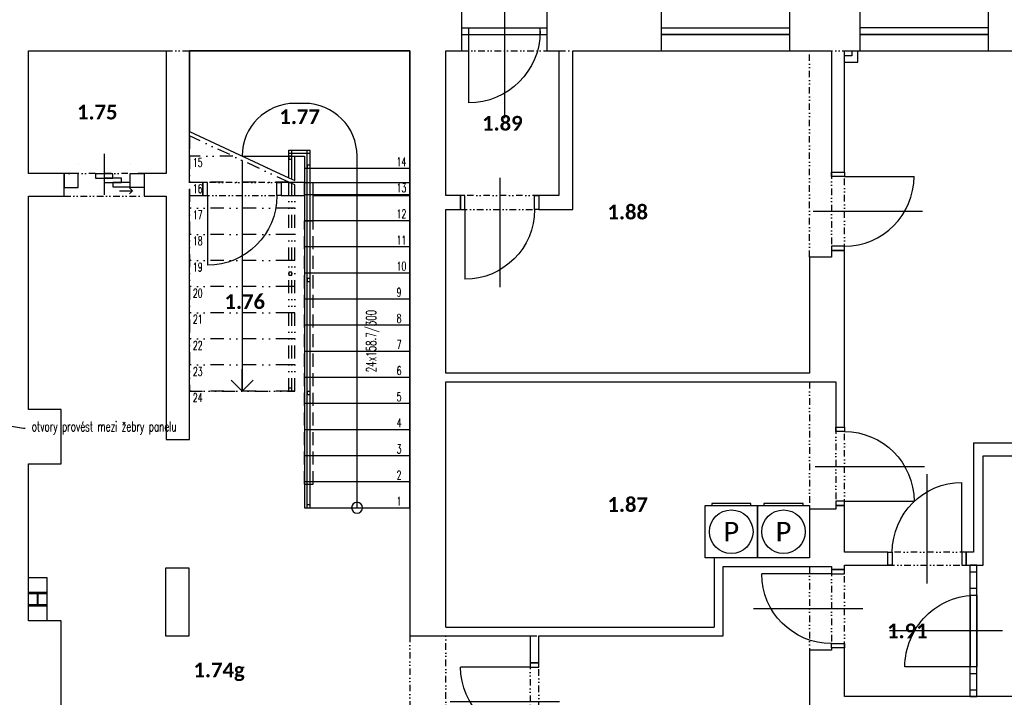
# Model space of a CAD drawing. Header units: millimetres. Extents: x -239306 to 235396, y -2942 to 28189.
# Tile 32 of 37: x 42544 to 53857, y 14158 to 21941. Entities that reach past the tile are written whole.
import ezdxf
from ezdxf import colors
from ezdxf.entities.mleader import LeaderData, LeaderLine
from ezdxf.enums import TextEntityAlignment as Align
from ezdxf.math import Vec2, Vec3

# ---------------------------------------------------------------- set-up
doc = ezdxf.new("R2010")
doc.units = ezdxf.units.MM
doc.header["$LTSCALE"] = 300
for name, pattern in [('DASHED', [0.75, 0.5, -0.25]), ('DIVIDE', [1.25, 0.5, -0.25, 0, -0.25, 0, -0.25]), ('DIVIDE2', [0.625, 0.25, -0.125, 0, -0.125, 0, -0.125])]:
    doc.linetypes.add(name, pattern=pattern)
for name, color, linetype in [('A-Appliance-G', 150, 'Continuous'), ('A-Dimline-D', 221, 'Continuous'), ('A-Dimline-D @ 50', 221, 'Continuous'), ('A-Door-G', 150, 'Continuous'), ('A-Room-T @ 50', 131, 'Continuous'), ('A-SanitaryFixture-G', 140, 'Continuous'), ('A-Stair-G', 20, 'Continuous'), ('A-StairHandrail-G', 242, 'Continuous'), ('A-Wall-Abov', 32, 'DIVIDE2'), ('A-Wall-Blow', 30, 'Continuous'), ('A-Wall-G', 50, 'Continuous'), ('A-Window-G', 92, 'Continuous'), ('A-WindowAssy-G', 102, 'Continuous')]:
    doc.layers.add(name, color=color, linetype=linetype)
doc.layers.add('G-Anno-Nplt', color=13, linetype='Continuous', plot=False)
doc.styles.add('Calibri', font='calibri.ttf')
doc.styles.add('Equip', font='calibri.ttf')
doc.styles.add('RoomTag', font='calibrib.ttf')
doc.styles.get("Standard").update_dxf_attribs({"font": 'simplex.shx', "width": 0.65})

# ---------------------------------------------------------------- blocks, each defined once
blk = doc.blocks.new('StairCountLabel')
at = {"color": 0, "width": 0.65}
blk.add_attdef('StairST:LabelCount', text='', height=1, dxfattribs=at).set_placement((0, 0), align=Align.MIDDLE_CENTER)
blk = doc.blocks.new('AreaLabel1')
at = {"color": 0, "style": 'RoomTag'}
blk.add_attdef('AreaOBJ:Label', text='', height=1.5, dxfattribs=at).set_placement((0, 0), align=Align.MIDDLE_CENTER)
blk = doc.blocks.new('_Open30')
at = {"color": 0, "lineweight": -2}
for p, q in [((-1, 0.27), (0, 0)), ((0, 0), (-1, -0.27)), ((0, 0), (-1, 0))]:
    blk.add_line(p, q, dxfattribs=at)
blk = doc.blocks.new('osa1K')
at = {"color": 0, "linetype": 'ByBlock'}
blk.add_lwpolyline([(0, -250), (0, 850)], dxfattribs=at)
for points in [[(-350, 0), (-350, -0.0001)], [(350, 0), (350, -0.0001)]]:
    blk.add_lwpolyline(points)
blk = doc.blocks.new('osa2K')
at = {"color": 0, "linetype": 'ByBlock'}
blk.add_lwpolyline([(0, -250), (0, 850)], dxfattribs=at)
for points in [[(-700, 0), (-700, 0)], [(700, 0), (700, 0)]]:
    blk.add_lwpolyline(points)
blk = doc.blocks.new('sipka')
for points in [[(-40, -35), (-75, 0), (-40, 35)], [(75, 0), (-75, 0)]]:
    blk.add_lwpolyline(points)
blk = doc.blocks.new('dvojsklo')
at = {"color": 0, "linetype": 'ByBlock'}
for p, q in [((500, 25), (-500, 25)), ((-500, -25), (500, -25))]:
    blk.add_line(p, q, dxfattribs=at)
blk = doc.blocks.new('1KSwing')
at = {"color": 0, "linetype": 'ByBlock'}
blk.add_lwpolyline([(400, 0), (400, 800, 0.414214), (-400, 0)], format="xyb", dxfattribs=at)
blk = doc.blocks.new('sklo')
for p, q in [((0, 25), (1145, 25)), ((0, -25), (1145, -25))]:
    blk.add_line(p, q)
blk = doc.blocks.new('_Open90')
at = {"color": 0, "linetype": 'ByBlock'}
for p, q in [((-0.5, 0.5), (0, 0)), ((0, 0), (-1, 0)), ((0, 0), (-0.5, -0.5))]:
    blk.add_line(p, q, dxfattribs=at)

msp = doc.modelspace()

# ---------------------------------------------------------------- linework, layer by layer
at = {"layer": 'A-Appliance-G', "linetype": 'Continuous', "lineweight": -3}
for p, q in [((50420, 15760, 450), (50420, 16360, 450)), ((50420, 16360, 450), (51020, 16360, 450)), ((50945, 16385, 450), (50495, 16385, 450)), ((50495, 16385, 450), (50495, 16360, 450)), ((50495, 16360, 450), (50945, 16360, 450)), ((50945, 16360, 450), (50945, 16385, 450)), ((51020, 15760, 450), (51020, 16360, 450)), ((51020, 16360, 450), (51620, 16360, 450)), ((51020, 16360, 450), (51020, 15760, 450)), ((51545, 16385, 450), (51095, 16385, 450)), ((51095, 16385, 450), (51095, 16360, 450)), ((51095, 16360, 450), (51545, 16360, 450)), ((51545, 16360, 450), (51545, 16385, 450)), ((51620, 16360, 450), (51620, 15760, 450)), ((51020, 15760, 450), (50420, 15760, 450)), ((51620, 15760, 450), (51020, 15760, 450))]:
    msp.add_line(p, q, dxfattribs=at)
for centre in [(50720, 16060, 450), (51320, 16060, 450)]:
    msp.add_circle(centre, 250, dxfattribs=at)
at = {"layer": 'A-Door-G', "linetype": 'Continuous', "lineweight": -3}
for points in [[(47700, 21810), (47700, 20985)], [(53370, 15825), (53370, 16625)], [(52020, 16410), (52820, 16410)], [(51870, 15575), (51070, 15575)], [(48410, 14505), (47610, 14505)]]:
    msp.add_lwpolyline(points, dxfattribs=at)
for points in [[(51920, 16410), (51920, 16360), (52020, 16360), (52020, 16410)], [(52570, 15675), (52520, 15675), (52520, 15825), (52570, 15825)], [(53370, 15675), (53420, 15675), (53420, 15825), (53370, 15825)], [(52020, 15575), (52020, 15625), (51870, 15625), (51870, 15575)], [(52020, 14775), (52020, 14725), (51870, 14725), (51870, 14775)], [(48510, 14505), (48510, 14555), (48410, 14555), (48410, 14505)]]:
    msp.add_lwpolyline(points, close=True, dxfattribs=at)
at = {"layer": 'A-Door-G', "linetype": 'Continuous', "lineweight": -3, "extrusion": (0, 0, -1)}
for centre, radius, start, end in [((-47700, 21810), 825, 180, 270), ((-53370, 15825), 800, 360, 90), ((-51870, 15575), 800, 270, 0), ((-48410, 14505), 800, 270, 0)]:
    msp.add_arc(centre, radius, start, end, dxfattribs=at)
at = {"layer": 'A-SanitaryFixture-G', "linetype": 'Continuous', "lineweight": -3}
for p, q in [((42645, 15035, 1035), (42645, 15535, 1035)), ((42645, 15535, 1035), (42855, 15535, 1035)), ((42855, 15535, 1035), (42855, 15035, 1035)), ((42855, 15035, 1035), (42645, 15035, 1035))]:
    msp.add_line(p, q, dxfattribs=at)
at = {"layer": 'A-Stair-G', "linetype": 'Continuous', "lineweight": -3}
msp.add_line((45100, 20375), (45705, 20375), dxfattribs=at)
for points in [[(47025, 21585), (44495, 21585)], [(44495, 21585), (44495, 20657)], [(47025, 20375), (47025, 21585)], [(45760, 20980), (45705, 20980)], [(45815, 20980), (45760, 20980)], [(45705, 20375), (45815, 20375)], [(45815, 19035), (45848, 19035), (45882, 19035), (47025, 19035)], [(45815, 18735), (45848, 18735), (45882, 18735), (47025, 18735)], [(45815, 18435), (45848, 18435), (45882, 18435), (47025, 18435)], [(45815, 18135), (45848, 18135), (45882, 18135), (47025, 18135)], [(45815, 17835), (45848, 17835), (45882, 17835), (47025, 17835)], [(45815, 17535), (45848, 17535), (45882, 17535), (47025, 17535)], [(45815, 16935), (45848, 16935), (45882, 16935), (47025, 16935)], [(45815, 16635), (45848, 16635), (45882, 16635), (47025, 16635)], [(45815, 16335), (45848, 16335), (45882, 16335), (47025, 16335)]]:
    msp.add_lwpolyline(points, dxfattribs=at)
at = {"layer": 'A-Stair-G', "linetype": 'DIVIDE', "lineweight": -3}
for points in [[(44495, 20607), (44495, 20375)], [(44993, 20375), (44495, 20375)], [(45705, 19175), (45672, 19175), (45638, 19175), (44495, 19175)], [(45705, 18875), (45672, 18875), (45638, 18875), (44495, 18875)], [(45705, 18575), (45672, 18575), (45638, 18575), (44495, 18575)], [(45705, 18275), (45672, 18275), (45638, 18275), (44495, 18275)], [(45705, 17975), (45672, 17975), (45638, 17975), (44495, 17975)], [(45705, 17675), (45672, 17675), (45638, 17675), (44495, 17675)], [(44495, 17675), (45638, 17675), (45672, 17675), (45705, 17675)]]:
    msp.add_lwpolyline(points, dxfattribs=at)
at = {"layer": 'A-Stair-G', "linetype": 'Continuous', "lineweight": -3}
for centre, radius, start, end in [((45705, 20375), 605, 90, 180), ((45815, 20375), 605, 0, 90), ((46420, 16335), 62.5, 90, 270), ((46420, 16335), 62.5, 270, 90)]:
    msp.add_arc(centre, radius, start, end, dxfattribs=at)
at = {"layer": 'A-StairHandrail-G', "linetype": 'Continuous', "lineweight": -3}
for p, q in [((45638, 20442), (45882, 20442)), ((45638, 20407), (45882, 20407)), ((45672, 20375), (45638, 20375)), ((45638, 20375), (45638, 20340)), ((45672, 20340), (45672, 20375)), ((45638, 20340), (45672, 20340)), ((45882, 20270), (45848, 20270)), ((45882, 18970), (45848, 18970)), ((45848, 18970), (45848, 18935)), ((45848, 18935), (45882, 18935)), ((45882, 18935), (45882, 18970)), ((45882, 17670), (45848, 17670)), ((45848, 17670), (45848, 17635)), ((45882, 17635), (45882, 17670)), ((45848, 17635), (45882, 17635)), ((45882, 16370), (45848, 16370)), ((45848, 16335), (45882, 16335))]:
    msp.add_line(p, q, dxfattribs=at)
at = {"layer": 'A-StairHandrail-G', "linetype": 'DIVIDE', "lineweight": -3}
for p, q in [((45672, 19042), (45638, 19042)), ((45638, 19042), (45638, 19007)), ((45638, 19007), (45672, 19007)), ((45672, 19007), (45672, 19042)), ((45672, 17710), (45638, 17710)), ((45638, 17675), (45672, 17675))]:
    msp.add_line(p, q, dxfattribs=at)
at = {"layer": 'A-Wall-Abov', "linetype": 'DIVIDE2', "lineweight": -3}
for p, q in [((52020, 21455), (52020, 21525)), ((53420, 15825), (52520, 15825)), ((51620, 15660), (51620, 14700)), ((51870, 15625), (51870, 14725)), ((52020, 14725), (52020, 15625)), ((52520, 15675), (53420, 15675)), ((48410, 14865), (48510, 14865)), ((48410, 14555), (48410, 13655)), ((48510, 13655), (48510, 14555))]:
    msp.add_line(p, q, dxfattribs=at)
for points in [[(44225, 21585), (44470, 21585), (44495, 21585)], [(47625, 21585), (48600, 21585)], [(48740, 21585), (48900, 21585)], [(49920, 21585), (51390, 21585)], [(51620, 21585), (52020, 21585)], [(52105, 21585), (52175, 21585)], [(52200, 21585), (53670, 21585)], [(47025, 14865), (47025, 13390)], [(47440, 13390), (47440, 14865)]]:
    msp.add_lwpolyline(points, dxfattribs=at)
at = {"layer": 'A-Wall-Blow', "linetype": 'DASHED', "lineweight": -3}
msp.add_line((45815, 16605), (45915, 16605), dxfattribs=at)
at = {"layer": 'A-Wall-Blow', "linetype": 'Continuous', "lineweight": -3}
for points in [[(49920, 21585), (51390, 21585)], [(52200, 21585), (53670, 21585)]]:
    msp.add_lwpolyline(points, dxfattribs=at)
at = {"layer": 'A-Wall-G', "linetype": 'Continuous', "lineweight": -3}
for p, q in [((44495, 21585), (47025, 21585)), ((51620, 21585), (51870, 21585)), ((52020, 21525), (52020, 21585)), ((52105, 21525), (52020, 21525)), ((52105, 21585), (52105, 21525)), ((52175, 21455), (52175, 21585)), ((52020, 21455), (52175, 21455)), ((52020, 19290), (51870, 19290)), ((51870, 19290), (51870, 19215)), ((51870, 19215), (51620, 19215)), ((51620, 19215), (51620, 17880)), ((51620, 17880), (47440, 17880)), ((47440, 17780), (51620, 17780)), ((51620, 17780), (51920, 17780)), ((43020, 17465), (42645, 17465)), ((53505, 17080), (56970, 17080)), ((53505, 17080), (53505, 15825)), ((53615, 16930), (55925, 16930)), ((53615, 15675), (53615, 16930)), ((42645, 15035), (42645, 16840)), ((42645, 16840), (43020, 16840)), ((51920, 16320), (51620, 16320)), ((51620, 16320), (51620, 15760)), ((52020, 16360), (51920, 16360)), ((51920, 16360), (51920, 16320)), ((52020, 15825), (52020, 16360)), ((50525, 15760), (50525, 14965)), ((51620, 15760), (50525, 15760)), ((52520, 15825), (52020, 15825)), ((52520, 15675), (52520, 15825)), ((53420, 15825), (53420, 15675)), ((53505, 15825), (53420, 15825)), ((44490, 15640), (44220, 15640)), ((44220, 15640), (44220, 14865)), ((44490, 14865), (44490, 15640)), ((50625, 14865), (50625, 15660)), ((50625, 15660), (51620, 15660)), ((51620, 15660), (51870, 15660)), ((51870, 15660), (51870, 15625)), ((51870, 15625), (52020, 15625)), ((52020, 15625), (52020, 15675)), ((52020, 15675), (52520, 15675)), ((53420, 15675), (53615, 15675)), ((43020, 15035), (42645, 15035)), ((43020, 13990), (43020, 15035)), ((47440, 14965), (50525, 14965)), ((44220, 14865), (44490, 14865)), ((47025, 14865), (48410, 14865)), ((48410, 14865), (48410, 14555)), ((48510, 14555), (48510, 14865)), ((48510, 14865), (50625, 14865)), ((52020, 14725), (51870, 14725)), ((51870, 14725), (51870, 14700)), ((52020, 14165), (52020, 14725)), ((51870, 14700), (51620, 14700)), ((51620, 14700), (51620, 12280)), ((48410, 14555), (48510, 14555)), ((54900, 14165), (52020, 14165))]:
    msp.add_line(p, q, dxfattribs=at)
for points in [[(47625, 21585), (47625, 22035)], [(48600, 22035), (48600, 21585)], [(49920, 21585), (49920, 22035)], [(51390, 22035), (51390, 21585)], [(52200, 21585), (52200, 22035)], [(53670, 22035), (53670, 21585)], [(42645, 20730), (42645, 21585)], [(42645, 21585), (44225, 21585)], [(47440, 21585), (47625, 21585)], [(48600, 21585), (48740, 21585)], [(48900, 21585), (49920, 21585)], [(51390, 21585), (51620, 21585)], [(52020, 21585), (52105, 21585)], [(52175, 21585), (52200, 21585)], [(53670, 21585), (56970, 21585)], [(42645, 17465), (42645, 18530)], [(44225, 17120), (44495, 17120)]]:
    msp.add_lwpolyline(points, dxfattribs=at)
at = {"layer": 'A-WindowAssy-G', "linetype": 'Continuous', "lineweight": -3}
for p, q in [((47625, 21847), (48600, 21847)), ((47625, 21772), (47625, 21847)), ((47700, 21847), (47700, 21772)), ((48525, 21772), (48525, 21847)), ((48600, 21847), (48600, 21772)), ((47625, 21772), (48600, 21772)), ((53465, 14165), (53465, 15675)), ((53540, 15675), (53465, 15675)), ((53540, 14165), (53540, 15675)), ((53465, 15600), (53540, 15600)), ((53540, 15407), (53465, 15407)), ((53465, 15332), (53540, 15332)), ((53540, 14507), (53465, 14507)), ((53465, 14432), (53540, 14432)), ((53540, 14240), (53465, 14240)), ((53465, 14165), (53540, 14165))]:
    msp.add_line(p, q, dxfattribs=at)

# ---------------------------------------------------------------- block references
at = {"layer": 'A-Dimline-D @ 50', "linetype": 'Continuous', "lineweight": -3, "xscale": 112.5, "yscale": 112.5, "zscale": 112.5, "rotation": 90}
msp.add_blockref('StairCountLabel', (46582, 18249), dxfattribs=at).add_auto_attribs({'StairST:LabelCount': '24x158.7/300'})
at = {"layer": 'A-Door-G', "linetype": 'Continuous', "lineweight": -3, "extrusion": (0, 0, -1), "zscale": -1}
for p, xscale, yscale, rotation in [((-48113, 21810), 1.178571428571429, 1.178571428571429, 180), ((-51945, 15175), 1.142857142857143, 1.142857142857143, 270), ((-48460, 14105), 1.142857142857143, 1.142857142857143, 270)]:
    msp.add_blockref('osa1K', p, dxfattribs=dict(at, xscale=xscale, yscale=yscale, rotation=rotation))
at = {"layer": 'A-Door-G', "linetype": 'Continuous', "lineweight": -3, "extrusion": (0, 0, -1), "xscale": 1.142857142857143, "yscale": 1.142857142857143, "zscale": -1}
msp.add_blockref('osa1K', (-52970, 15750), dxfattribs=at)
at = {"layer": 'A-Room-T @ 50', "linetype": 'Continuous', "lineweight": -3, "xscale": 112.5, "yscale": 112.5, "zscale": 112.5}
for p, values in [((43435, 20880), {'AreaOBJ:Label': '1.75'}), ((45760, 20827), {'AreaOBJ:Label': '1.77'}), ((48090, 20752), {'AreaOBJ:Label': '1.89'}), ((49530, 19732), {'AreaOBJ:Label': '1.88'}), ((45130, 18703), {'AreaOBJ:Label': '1.76'}), ((49530, 16372), {'AreaOBJ:Label': '1.87'}), ((52743, 14920), {'AreaOBJ:Label': '1.91'}), ((44835, 14472), {'AreaOBJ:Label': '1.74g'})]:
    msp.add_blockref('AreaLabel1', p, dxfattribs=at).add_auto_attribs(values)
at = {"layer": 'A-Stair-G', "linetype": 'Continuous', "lineweight": -3, "xscale": 250, "yscale": 250, "zscale": 250, "rotation": 270}
msp.add_blockref('_Open90', (45100, 17675), dxfattribs=at)
at = {"layer": 'A-Window-G', "linetype": 'Continuous', "lineweight": -3, "extrusion": (0, 0, -1), "zscale": -1}
for name, p, xscale, yscale, rotation in [('dvojsklo', (-50655, 21810), 1.47, 1.5, 180), ('sklo', (-49920, 21810, -970), 1.283842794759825, 1.5, 180), ('osa1K', (-53540, 14920), 1.178571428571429, 1.178571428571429, 270), ('1KSwing', (-53540, 14920), 1.03125, 1.03125, 270), ('dvojsklo', (-53503, 14920), 0.8250000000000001, 1.5, 270), ('sklo', (-53503, 15332), 0.720524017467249, 1.5, 270)]:
    msp.add_blockref(name, p, dxfattribs=dict(at, xscale=xscale, yscale=yscale, rotation=rotation))
at = {"layer": 'A-Window-G', "linetype": 'Continuous', "lineweight": -3, "yscale": 1.5, "rotation": 180}
for name, p, xscale in [('dvojsklo', (52935, 21810), 1.47), ('sklo', (53670, 21810, 970), 1.283842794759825)]:
    msp.add_blockref(name, p, dxfattribs=dict(at, xscale=xscale))

# ---------------------------------------------------------------- texts
at = {"layer": 'A-Appliance-G', "linetype": 'Continuous', "lineweight": -3, "char_height": 225, "attachment_point": 5, "style": 'Equip'}
for insert in [(50720, 16060), (50720, 16060), (50720, 16060), (51320, 16060), (51320, 16060), (51320, 16060)]:
    msp.add_mtext('P', dxfattribs=dict(at, insert=insert))
at = {"layer": 'A-SanitaryFixture-G', "linetype": 'Continuous', "lineweight": -3, "insert": (42750, 15285), "char_height": 225, "attachment_point": 5, "rotation": 270, "style": 'Calibri'}
msp.add_mtext('H', dxfattribs=at)
msp.add_mtext('H', dxfattribs=at)
msp.add_mtext('H', dxfattribs=at)
at = {"layer": 'G-Anno-Nplt', "linetype": 'Continuous', "lineweight": -3, "char_height": 100, "attachment_point": 7}
for s, insert in [('14', (46875, 20260)), ('10', (46875, 19060)), ('9', (46875, 18760)), ('8', (46875, 18460)), ('7', (46875, 18160)), ('6', (46875, 17860)), ('5', (46875, 17560)), ('3', (46875, 16960)), ('2', (46875, 16660)), ('1', (46875, 16360))]:
    msp.add_mtext(s, dxfattribs=dict(at, insert=insert))
at = {"layer": 'G-Anno-Nplt', "linetype": 'DIVIDE', "lineweight": -3, "char_height": 100, "attachment_point": 3}
for s, insert in [('19', (44645, 19150)), ('20', (44645, 18850)), ('21', (44645, 18550)), ('22', (44645, 18250)), ('23', (44645, 17950)), ('24', (44645, 17650))]:
    msp.add_mtext(s, dxfattribs=dict(at, insert=insert))

# ---------------------------------------------------------------- leaders
at = {"layer": 'A-Dimline-D'}
ml = msp.add_multileader_mtext('Standard', dxfattribs=at)
ml.set_content('stávající ocelový sloupek obezdít z tvárnic Ytong nebo obložit SDK\\Ppokud bude nad sloupky nad odstraňovaným podhledem nosník provést jeho obložení SDK', color=256)
ml.set_leader_properties()
ml.set_arrow_properties(name='OPEN30')
ml.build(insert=Vec2(0, 0))
ml.multileader.update_dxf_attribs({"dogleg_length": 0.36, "arrow_head_size": 56.2, "scale": 50})
ctx = ml.context
ctx.base_point, ctx.scale, ctx.char_height, ctx.arrow_head_size, ctx.landing_gap_size, ctx.plane_origin = Vec3(22400, 23152), 50, 112.5, 56.2, 75, Vec3(21713, 21414)
notes = []
notes.append((ctx, [(0, (1, 1, 0), (22382, 23152), (1, 0), 18, [(0, [(21830, 21255)], 0, [])])]))
ctx.mtext.insert, ctx.mtext.width, ctx.mtext.flow_direction = Vec3(22475, 23227), 1948.52, 5
ml = msp.add_multileader_mtext('Standard', dxfattribs=at)
ml.set_content('stávající ocelové sloupky obezdít z tvárnic Ytong nebo obložit SDK', color=256)
ml.set_leader_properties()
ml.set_arrow_properties(name='OPEN30')
ml.build(insert=Vec2(0, 0))
ml.multileader.update_dxf_attribs({"dogleg_length": 0.36, "arrow_head_size": 56.2, "scale": 50})
ctx = ml.context
ctx.base_point, ctx.scale, ctx.char_height, ctx.arrow_head_size, ctx.landing_gap_size, ctx.plane_origin = Vec3(29131, 22492), 50, 112.5, 56.2, 75, Vec3(28445, 21255)
notes.append((ctx, [(1, (1, 1, 0), (31194, 22492), (-1, 0), 21.5, [(0, [(28445, 21255)], 0, []), (1, [(31760, 21254)], 0, [])])]))
ctx.mtext.insert, ctx.mtext.width, ctx.mtext.flow_direction = Vec3(29206, 22567), 1948.52, 5
ml = msp.add_multileader_mtext('Standard', dxfattribs=at)
ml.set_content('prostupy pro vedení kanalizace, vody a VZT', color=256)
ml.set_leader_properties()
ml.set_arrow_properties(name='OPEN30')
ml.build(insert=Vec2(0, 0))
ml.multileader.update_dxf_attribs({"dogleg_length": 0.36, "arrow_head_size": 56.2, "scale": 50})
ctx = ml.context
ctx.base_point, ctx.scale, ctx.char_height, ctx.arrow_head_size, ctx.landing_gap_size, ctx.plane_origin = Vec3(27030, 22400), 50, 112.5, 56.2, 75, Vec3(24478, 20918)
notes.append((ctx, [(0, (1, 1, 0), (27012, 22400), (1, 0), 18, [(3, [(24478, 20918), (26962, 22400), (25284, 21093), (25480, 21104), (27227, 21154)], 0, [])])]))
ctx.mtext.insert, ctx.mtext.width, ctx.mtext.flow_direction = Vec3(27105, 22475), 1350.57, 5
ml = msp.add_multileader_mtext('Standard', dxfattribs=at)
ml.set_content('DN 80 pro odvod kondenzátu od VZT jednotky', color=256)
ml.set_leader_properties()
ml.set_arrow_properties(name='OPEN30')
ml.build(insert=Vec2(0, 0))
ml.multileader.update_dxf_attribs({"dogleg_length": 0.36, "arrow_head_size": 56.2, "scale": 50})
ctx = ml.context
ctx.base_point, ctx.scale, ctx.char_height, ctx.arrow_head_size, ctx.landing_gap_size, ctx.plane_origin = Vec3(39358, 17536), 50, 112.5, 56.2, 75, Vec3(39589, 18136)
notes.append((ctx, [(1, (1, 1, 0), (39340, 17536), (1, 0), 18, [(0, [(39589, 18136)], 0, [])])]))
ctx.mtext.insert, ctx.mtext.width, ctx.mtext.flow_direction = Vec3(39433, 17611), 1665.01, 5
ml = msp.add_multileader_mtext('Standard', dxfattribs=at)
ml.set_content('otvory provést mezi žebry panelu', color=256)
ml.set_leader_properties()
ml.set_arrow_properties(name='OPEN30')
ml.build(insert=Vec2(0, 0))
ml.multileader.update_dxf_attribs({"dogleg_length": 0.36, "arrow_head_size": 56.2, "scale": 50})
ctx = ml.context
ctx.base_point, ctx.scale, ctx.char_height, ctx.arrow_head_size, ctx.landing_gap_size, ctx.plane_origin = Vec3(42607, 17250), 50, 112.5, 56.2, 75, Vec3(41875, 17270)
notes.append((ctx, [(0, (1, 1, 0), (42589, 17250), (1, 0), 18, [(1, [(41875, 17270), (42098, 17331)], 0, [])])]))
ctx.mtext.insert, ctx.mtext.width, ctx.mtext.flow_direction = Vec3(42682, 17325), 1177.39, 5
ctx.mtext.has_bg_fill, ctx.mtext.bg_color, ctx.mtext.bg_scale_factor, ctx.mtext.bg_transparency, ctx.mtext.use_window_bg_color = 1, -1027028792, 1.5, 0, 1
ml = msp.add_multileader_mtext('Standard', dxfattribs=at)
ml.set_content('stoupací vedení ÚT 100x350\\Ppoloha otvoru se může lišit v závislosti na poloze dutin ve stávajících panelech', color=256)
ml.set_leader_properties()
ml.set_arrow_properties(name='OPEN30')
ml.build(insert=Vec2(0, 0))
ml.multileader.update_dxf_attribs({"dogleg_length": 0.36, "arrow_head_size": 56.2, "scale": 50})
ctx = ml.context
ctx.base_point, ctx.scale, ctx.char_height, ctx.arrow_head_size, ctx.landing_gap_size, ctx.plane_origin = Vec3(36417, 13885), 50, 112.5, 56.2, 75, Vec3(35679, 14226)
notes.append((ctx, [(0, (1, 1, 0), (36399, 13885), (1, 0), 18, [(0, [(35679, 14226)], 0, [])])]))
ctx.mtext.insert, ctx.mtext.width, ctx.mtext.flow_direction = Vec3(36492, 13960), 2319.56, 5
for ctx, leaders in notes:
    for number, flags, end, landing, length, lines in leaders:
        leader = LeaderData()
        leader.index, (leader.has_last_leader_line, leader.has_dogleg_vector, leader.attachment_direction) = number, flags
        leader.last_leader_point, leader.dogleg_vector, leader.dogleg_length = Vec3(end), Vec3(landing), length
        for number, points, colour, breaks in lines:
            line = LeaderLine()
            line.index, line.vertices, line.color, line.breaks = number, Vec3.list(points), colors.encode_raw_color(colour), breaks
            leader.lines.append(line)
        ctx.leaders.append(leader)

# ---------------------------------------------------------------- next in the draw order: linework, layer by layer
at = {"layer": 'A-Door-G', "linetype": 'Continuous', "lineweight": -3}
msp.add_lwpolyline([(51920, 17210), (51920, 17260), (52020, 17260), (52020, 17210)], close=True, dxfattribs=at)
at = {"layer": 'A-Door-G', "linetype": 'Continuous', "lineweight": -3, "extrusion": (0, 0, -1)}
msp.add_arc((-52020, 16410), 800, 90, 180, dxfattribs=at)
at = {"layer": 'A-Stair-G', "linetype": 'Continuous', "lineweight": -3}
msp.add_lwpolyline([(45815, 17235), (45848, 17235), (45882, 17235), (47025, 17235)], dxfattribs=at)
at = {"layer": 'A-Wall-Abov', "linetype": 'DIVIDE2', "lineweight": -3}
for p, q in [((51620, 17780), (51620, 16320)), ((51920, 17260), (51920, 16360)), ((52020, 16360), (52020, 17260))]:
    msp.add_line(p, q, dxfattribs=at)
at = {"layer": 'A-Wall-G', "linetype": 'Continuous', "lineweight": -3}
for p, q in [((52020, 17260), (52020, 19290)), ((51920, 17780), (51920, 17260)), ((43020, 16840), (43020, 17465)), ((51920, 17260), (52020, 17260))]:
    msp.add_line(p, q, dxfattribs=at)
for points in [[(47025, 17880), (47025, 14865)], [(47440, 14965), (47440, 17780)]]:
    msp.add_lwpolyline(points, dxfattribs=at)

# ---------------------------------------------------------------- next in the draw order: block references
at = {"layer": 'A-Door-G', "linetype": 'Continuous', "lineweight": -3, "extrusion": (0, 0, -1), "xscale": 1.142857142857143, "yscale": 1.142857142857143, "zscale": -1, "rotation": 90}
msp.add_blockref('osa1K', (-51970, 16810), dxfattribs=at)

# ---------------------------------------------------------------- next in the draw order: texts
at = {"layer": 'G-Anno-Nplt', "linetype": 'Continuous', "lineweight": -3, "insert": (46875, 17260), "char_height": 100, "attachment_point": 7}
msp.add_mtext('4', dxfattribs=at)

# ---------------------------------------------------------------- next in the draw order: leaders
at = {"layer": 'A-Dimline-D'}
ml = msp.add_multileader_mtext('Standard', dxfattribs=at)
ml.set_content('stávající kontaktní zateplení tl. 100 mm + nové zateplení tl. 100 mm', color=256)
ml.set_leader_properties()
ml.set_arrow_properties(name='OPEN30')
ml.build(insert=Vec2(0, 0))
ml.multileader.update_dxf_attribs({"dogleg_length": 0.36, "arrow_head_size": 56.2, "scale": 50})
ctx = ml.context
ctx.base_point, ctx.scale, ctx.char_height, ctx.arrow_head_size, ctx.landing_gap_size, ctx.plane_origin = Vec3(983, 20111), 50, 112.5, 56.2, 75, Vec3(391, 19374)
notes = []
notes.append((ctx, [(0, (1, 1, 0), (965, 20111), (1, 0), 18, [(0, [(391, 19374)], 0, [])])]))
ctx.mtext.insert, ctx.mtext.width, ctx.mtext.flow_direction = Vec3(1058, 20186), 3027.31, 5
ctx.mtext.has_bg_fill, ctx.mtext.bg_color, ctx.mtext.bg_scale_factor, ctx.mtext.bg_transparency, ctx.mtext.use_window_bg_color = 1, -1027028792, 1.5, 0, 1
for ctx, leaders in notes:
    for number, flags, end, landing, length, lines in leaders:
        leader = LeaderData()
        leader.index, (leader.has_last_leader_line, leader.has_dogleg_vector, leader.attachment_direction) = number, flags
        leader.last_leader_point, leader.dogleg_vector, leader.dogleg_length = Vec3(end), Vec3(landing), length
        for number, points, colour, breaks in lines:
            line = LeaderLine()
            line.index, line.vertices, line.color, line.breaks = number, Vec3.list(points), colors.encode_raw_color(colour), breaks
            leader.lines.append(line)
        ctx.leaders.append(leader)

# ---------------------------------------------------------------- next in the draw order: linework, layer by layer
at = {"layer": 'A-Door-G', "linetype": 'Continuous', "lineweight": -3}
for points in [[(43215, 20175), (43055, 20175), (43055, 20015), (43215, 20015)], [(43615, 20120), (43615, 20170), (43415, 20170), (43415, 20120)], [(43815, 20175), (43975, 20175), (43975, 20015), (43815, 20015)], [(51870, 20140), (51870, 20190), (52020, 20190), (52020, 20140)], [(43715, 20070), (43715, 20120), (43515, 20120), (43515, 20070)], [(43815, 20020), (43815, 20070), (43615, 20070), (43615, 20020)], [(44700, 20070), (44650, 20070), (44650, 19920), (44700, 19920)], [(45500, 20070), (45550, 20070), (45550, 19920), (45500, 19920)], [(47660, 19920), (47610, 19920), (47610, 19760), (47660, 19760)], [(48460, 19920), (48510, 19920), (48510, 19760), (48460, 19760)], [(51870, 19340), (51870, 19290), (52020, 19290), (52020, 19340)]]:
    msp.add_lwpolyline(points, close=True, dxfattribs=at)
for points in [[(52020, 20140), (52820, 20140)], [(44700, 19920), (44700, 19120)], [(47660, 19760), (47660, 18960)]]:
    msp.add_lwpolyline(points, dxfattribs=at)
msp.add_arc((52020, 20140), 800, 270, 0, dxfattribs=at)
at = {"layer": 'A-Door-G', "linetype": 'Continuous', "lineweight": -3, "extrusion": (0, 0, -1)}
for centre in [(-44700, 19920), (-47660, 19760)]:
    msp.add_arc(centre, 800, 180, 270, dxfattribs=at)
at = {"layer": 'A-Stair-G', "linetype": 'Continuous', "lineweight": -3}
msp.add_line((45100, 20325), (45100, 17675), dxfattribs=at)
for points in [[(44495, 20657), (45638, 20124), (45672, 20108), (45705, 20093)], [(45705, 20093), (45705, 20375)], [(45815, 20375), (45815, 16335)], [(46420, 16335), (46420, 20375)], [(47025, 16335), (47025, 20375)], [(45815, 20235), (45848, 20235), (45882, 20235), (47025, 20235)], [(45815, 19935), (45848, 19935), (45882, 19935), (47025, 19935)], [(45815, 19635), (45848, 19635), (45882, 19635), (47025, 19635)], [(45815, 19335), (45848, 19335), (45882, 19335), (47025, 19335)]]:
    msp.add_lwpolyline(points, dxfattribs=at)
at = {"layer": 'A-Stair-G', "linetype": 'DIVIDE', "lineweight": -3}
for points in [[(45705, 20043), (45672, 20058), (45638, 20074), (44495, 20607)], [(44495, 20375), (44495, 17675)], [(45636, 20075), (44495, 20075)], [(45705, 17675), (45705, 20043)], [(45705, 19775), (45672, 19775), (45638, 19775), (44495, 19775)], [(45705, 19475), (45672, 19475), (45638, 19475), (44495, 19475)]]:
    msp.add_lwpolyline(points, dxfattribs=at)
at = {"layer": 'A-StairHandrail-G', "linetype": 'Continuous', "lineweight": -3}
for p, q in [((45638, 20124), (45638, 20442)), ((45672, 20108), (45672, 20442)), ((45848, 16335), (45848, 20442)), ((45882, 16335), (45882, 20442)), ((45848, 20270), (45848, 20235)), ((45882, 20235), (45882, 20270)), ((45848, 20235), (45882, 20235)), ((45638, 20124), (45672, 20108))]:
    msp.add_line(p, q, dxfattribs=at)
at = {"layer": 'A-StairHandrail-G', "linetype": 'DIVIDE', "lineweight": -3}
for p, q in [((45638, 17675), (45638, 20074)), ((45638, 20074), (45672, 20058)), ((45672, 17675), (45672, 20058))]:
    msp.add_line(p, q, dxfattribs=at)
at = {"layer": 'A-Wall-Abov', "linetype": 'DIVIDE2', "lineweight": -3}
for p, q in [((51620, 19215), (51620, 21585)), ((43975, 20175), (43055, 20175)), ((51870, 20190), (51870, 19290)), ((52020, 19290), (52020, 20190)), ((45550, 20070), (44650, 20070)), ((43055, 19915), (43975, 19915)), ((44650, 19920), (45550, 19920)), ((48510, 19920), (47610, 19920)), ((47610, 19760), (48510, 19760))]:
    msp.add_line(p, q, dxfattribs=at)
msp.add_lwpolyline([(44495, 19920), (44495, 20070)], dxfattribs=at)
at = {"layer": 'A-Wall-Blow', "linetype": 'Continuous', "lineweight": -3}
for p, q in [((45815, 20070), (47025, 20070)), ((45915, 19920), (47025, 19920))]:
    msp.add_line(p, q, dxfattribs=at)
at = {"layer": 'A-Wall-Blow', "linetype": 'DASHED', "lineweight": -3}
for p, q in [((45815, 16605), (45815, 19629)), ((45915, 16605), (45915, 19629))]:
    msp.add_line(p, q, dxfattribs=at)
at = {"layer": 'A-Wall-G', "linetype": 'Continuous', "lineweight": -3}
for p, q in [((48740, 21585), (48740, 19920)), ((48900, 19760), (48900, 21585)), ((51870, 21585), (51870, 20190)), ((52020, 20190), (52020, 21455)), ((43055, 20175), (42645, 20175)), ((43055, 19915), (43055, 20175)), ((44225, 20175), (43975, 20175)), ((43975, 20175), (43975, 19915)), ((51870, 20190), (52020, 20190)), ((44650, 20070), (44495, 20070)), ((44650, 19920), (44650, 20070)), ((45550, 20070), (45550, 19920)), ((45815, 20070), (45550, 20070)), ((45815, 19920), (45815, 20070)), ((45915, 19629), (45915, 20070)), ((42645, 19915), (43055, 19915)), ((43975, 19915), (44225, 19915)), ((44495, 19920), (44650, 19920)), ((45550, 19920), (45815, 19920)), ((45815, 19920), (45815, 19629)), ((47610, 19920), (47440, 19920)), ((47610, 19760), (47610, 19920)), ((48740, 19920), (48510, 19920)), ((48510, 19920), (48510, 19760)), ((47440, 19760), (47610, 19760)), ((48510, 19760), (48900, 19760)), ((45815, 19629), (45915, 19629))]:
    msp.add_line(p, q, dxfattribs=at)
for points in [[(44225, 21585), (44225, 20175)], [(44495, 20070), (44495, 21585)], [(47025, 21585), (47025, 19920)], [(47440, 19920), (47440, 21585)], [(42645, 20175), (42645, 20730)], [(42645, 18530), (42645, 19915)], [(44225, 19915), (44225, 17120)], [(44495, 19915), (44495, 19920)], [(44495, 17120), (44495, 19915)], [(47025, 19920), (47025, 19760)], [(47025, 19760), (47025, 17880)], [(47440, 17880), (47440, 19760)]]:
    msp.add_lwpolyline(points, dxfattribs=at)

# ---------------------------------------------------------------- next in the draw order: block references
at = {"layer": 'A-Door-G', "linetype": 'Continuous', "lineweight": -3}
for name, p, xscale, yscale, rotation in [('osa2K', (43515, 20295), 0.4285714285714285, 0.4285714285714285, 180), ('osa1K', (51945, 19740), 1.142857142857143, 1.142857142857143, 270)]:
    msp.add_blockref(name, p, dxfattribs=dict(at, xscale=xscale, yscale=yscale, rotation=rotation))
at = {"layer": 'A-Door-G', "linetype": 'Continuous', "lineweight": -3, "extrusion": (0, 0, -1), "xscale": 1.142857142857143, "yscale": 1.142857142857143, "zscale": -1, "rotation": 180}
for p in [(-45100, 19995), (-48060, 19840)]:
    msp.add_blockref('osa1K', p, dxfattribs=at)
at = {"layer": 'A-Door-G', "linetype": 'Continuous', "lineweight": -3, "rotation": 180}
msp.add_blockref('sipka', (43765, 19975), dxfattribs=at)

# ---------------------------------------------------------------- next in the draw order: texts
at = {"layer": 'G-Anno-Nplt', "linetype": 'DIVIDE', "lineweight": -3, "char_height": 100, "attachment_point": 3}
for s, insert in [('15', (44645, 20350)), ('16', (44645, 20050)), ('17', (44645, 19750)), ('18', (44645, 19450))]:
    msp.add_mtext(s, dxfattribs=dict(at, insert=insert))
at = {"layer": 'G-Anno-Nplt', "linetype": 'Continuous', "lineweight": -3, "char_height": 100, "attachment_point": 7}
for s, insert in [('13', (46875, 19960)), ('12', (46875, 19660)), ('11', (46875, 19360))]:
    msp.add_mtext(s, dxfattribs=dict(at, insert=insert))

doc.saveas('drawing.dxf')
